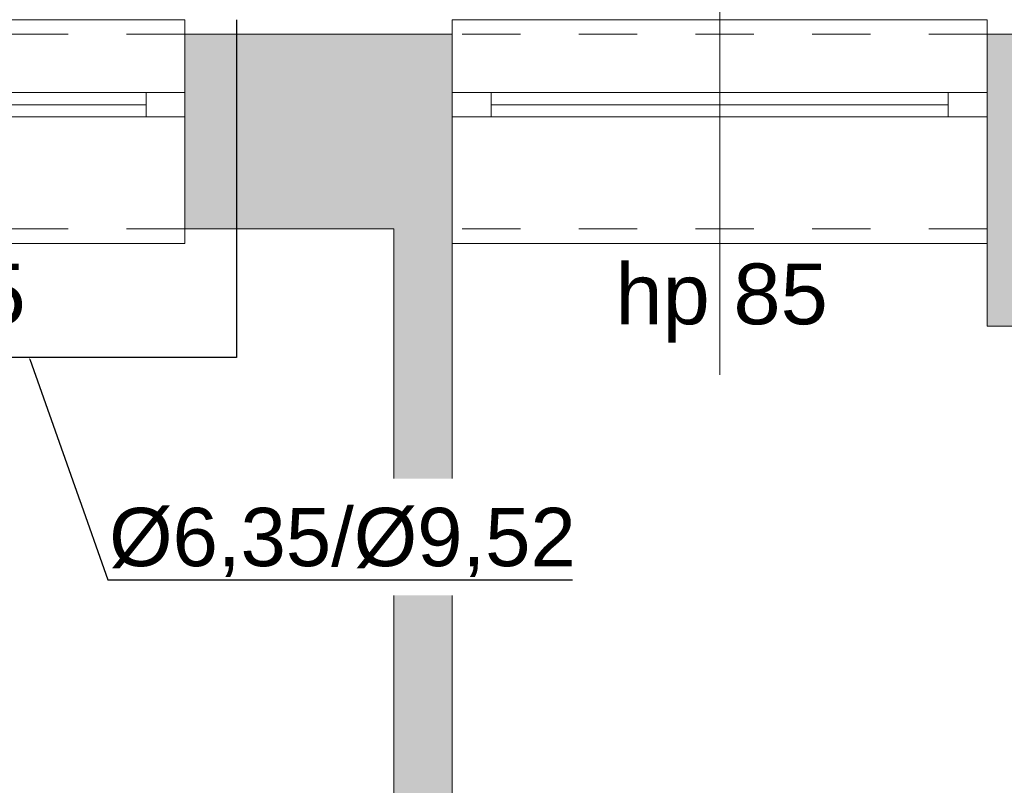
# Model space of a CAD drawing. Header units: millimetres. Extents: x 922208 to 1069538, y -182208 to -99877.
# Tile 92 of 256: x 973197 to 975222, y -161920 to -160345. Entities that reach past the tile are written whole.
import ezdxf
from ezdxf import colors
from ezdxf.entities.mleader import LeaderData, LeaderLine
from ezdxf.math import Vec2, Vec3

# ---------------------------------------------------------------- set-up
doc = ezdxf.new("R2010")
doc.units = ezdxf.units.MM
doc.header["$MEASUREMENT"] = 0
doc.linetypes.add('HIDDEN', pattern=[20, 10, -10])
doc.linetypes.add('Przerywana', pattern=[240, 120, -120])
for name, color, linetype, lineweight in [('IS_KLIM Opis_Średnice', 7, 'Continuous', 9), ('IS_KLIM_FREON', 6, 'GAS_LINE', 35), ('IS_POWRÓT', 5, 'HIDDEN', 30), ('Nowe_220-A Ściany_Nr_pióra__19', 255, 'Continuous', 0), ('Nowe_220-A Ściany_Nr_pióra__23', 7, 'Continuous', 15), ('Nowe_220-A Ściany_Nr_pióra__27', 7, 'Continuous', 25), ('Nowe_220-A Ściany_Nr_pióra__3', 7, 'Continuous', 13), ('Nowe_220-A Ściany_Nr_pióra__7', 7, 'Continuous', 13)]:
    doc.layers.add(name, color=color, linetype=linetype, lineweight=lineweight)
doc.layers.add('Nowe_220-A Ściany_Nr_pióra__45', color=7, linetype='Continuous', lineweight=15, true_color=0x40a5ff)
doc.styles.add('STYL_AUTOMATYCZNY_1', font='arial.ttf')
doc.linetypes.add('GAS_LINE', pattern='A,12.7,-5.08,["GAS",Standard,S=2.54,R=0,X=-2.54,Y=-1.27],-6.35', length=24.13)

# ---------------------------------------------------------------- blocks, each defined once
blk = doc.blocks.new('parter01')
at = {"layer": 'Nowe_220-A Ściany_Nr_pióra__19', "linetype": 'Continuous', "lineweight": 0}
for points in [[(973536.55073, -100690.02068), (973536.55073, -101090.02068), (974086.55073, -101090.02068), (974086.55073, -100690.02068)], [(975186.55073, -100690.02068), (975186.55073, -101090.02068), (975586.55073, -101090.02068), (975586.55073, -100690.02068)], [(973966.55073, -101090.02068), (973966.55073, -102490.02068), (974086.55073, -102490.02068), (974086.55073, -101090.02068)], [(975186.55073, -101090.02068), (975186.55073, -101290.02068), (975586.55073, -101290.02068), (975586.55073, -101090.02068)]]:
    blk.add_hatch(color=255, dxfattribs=at).paths.add_polyline_path(points)
at = {"layer": 'Nowe_220-A Ściany_Nr_pióra__23', "color": 7, "linetype": 'Continuous', "lineweight": 0}
for p, q in [((973456.55073, -100860.02068), (973456.55073, -100810.02068)), ((973456.55073, -100810.02068), (973536.55073, -100810.02068)), ((974086.55073, -100810.02068), (974166.55073, -100810.02068)), ((974166.55073, -100810.02068), (974166.55073, -100860.02068)), ((975106.55073, -100860.02068), (975106.55073, -100810.02068)), ((975106.55073, -100810.02068), (975186.55073, -100810.02068)), ((973536.55073, -100860.02068), (973456.55073, -100860.02068)), ((974166.55073, -100860.02068), (974086.55073, -100860.02068)), ((975186.55073, -100860.02068), (975106.55073, -100860.02068))]:
    blk.add_line(p, q, dxfattribs=at)
at = {"layer": 'Nowe_220-A Ściany_Nr_pióra__27', "color": 7, "linetype": 'Continuous', "lineweight": 0}
for p, q in [((973536.55073, -100690.02068), (973536.55073, -100810.02068)), ((973536.55073, -100690.02068), (973536.55073, -100810.02068)), ((974086.55073, -100690.02068), (974086.55073, -100810.02068)), ((974086.55073, -100690.02068), (974086.55073, -100810.02068)), ((975186.55073, -100690.02068), (975186.55073, -100810.02068)), ((975186.55073, -100690.02068), (975186.55073, -100810.02068)), ((973536.55073, -100810.02068), (973536.55073, -100860.02068)), ((973536.55073, -100810.02068), (973536.55073, -100860.02068)), ((973536.55073, -100810.02068), (973536.55073, -100860.02068)), ((974086.55073, -100810.02068), (974086.55073, -100860.02068)), ((974086.55073, -100810.02068), (974086.55073, -100860.02068)), ((974086.55073, -100810.02068), (974086.55073, -100860.02068)), ((975186.55073, -100810.02068), (975186.55073, -100860.02068)), ((975186.55073, -100810.02068), (975186.55073, -100860.02068)), ((975186.55073, -100810.02068), (975186.55073, -100860.02068)), ((973536.55073, -100860.02068), (973536.55073, -101090.02068)), ((973536.55073, -100860.02068), (973536.55073, -101090.02068)), ((974086.55073, -100860.02068), (974086.55073, -101090.02068)), ((974086.55073, -100860.02068), (974086.55073, -101090.02068)), ((975186.55073, -100860.02068), (975186.55073, -101090.02068)), ((975186.55073, -100860.02068), (975186.55073, -101090.02068))]:
    blk.add_line(p, q, dxfattribs=at)
for points in [[(974086.55073, -100690.02068), (973536.55073, -100690.02068)], [(975586.55073, -100690.02068), (975186.55073, -100690.02068)], [(973536.55073, -101090.02068), (973966.55073, -101090.02068)], [(973966.55073, -101090.02068), (973966.55073, -102490.02068)], [(974086.55073, -102430.02068), (974086.55073, -101090.02068)], [(975186.55073, -101090.02068), (975186.55073, -101290.02068)], [(975186.55073, -101290.02068), (975586.55073, -101290.02068)]]:
    blk.add_lwpolyline(points, dxfattribs=at)
at = {"layer": 'Nowe_220-A Ściany_Nr_pióra__3', "color": 7, "linetype": 'Continuous', "lineweight": 0}
for p, q in [((973536.55073, -100660.02068), (972436.55073, -100660.02068)), ((973536.55073, -100690.02068), (973536.55073, -100660.02068)), ((975186.55073, -100660.02068), (974086.55073, -100660.02068)), ((974086.55073, -100660.02068), (974086.55073, -100690.02068)), ((975186.55073, -100690.02068), (975186.55073, -100660.02068)), ((972516.55073, -100810.02068), (973456.55073, -100810.02068)), ((974166.55073, -100810.02068), (975106.55073, -100810.02068)), ((973456.55073, -100835.02068), (972516.55073, -100835.02068)), ((975106.55073, -100835.02068), (974166.55073, -100835.02068)), ((973456.55073, -100860.02068), (972516.55073, -100860.02068)), ((975106.55073, -100860.02068), (974166.55073, -100860.02068)), ((973536.55073, -101090.02068), (973536.55073, -101120.02068)), ((974086.55073, -101120.02068), (974086.55073, -101090.02068)), ((975186.55073, -101090.02068), (975186.55073, -101120.02068)), ((973536.55073, -101120.02068), (972436.55073, -101120.02068)), ((975186.55073, -101120.02068), (974086.55073, -101120.02068))]:
    blk.add_line(p, q, dxfattribs=at)
at = {"layer": 'Nowe_220-A Ściany_Nr_pióra__3', "color": 7, "linetype": 'Przerywana', "lineweight": 0}
for p, q in [((973536.55073, -100690.02068), (972436.55073, -100690.02068)), ((975186.55073, -100690.02068), (974086.55073, -100690.02068)), ((973536.55073, -101090.02068), (972436.55073, -101090.02068)), ((975186.55073, -101090.02068), (974086.55073, -101090.02068))]:
    blk.add_line(p, q, dxfattribs=at)
at = {"layer": 'Nowe_220-A Ściany_Nr_pióra__45', "color": 161, "linetype": 'Continuous', "lineweight": 0, "true_color": 0x40a5ff}
blk.add_line((974636.55073, -100038.23497), (974636.55073, -101390.02068), dxfattribs=at)
at = {"layer": 'Nowe_220-A Ściany_Nr_pióra__7', "color": 7, "linetype": 'Continuous', "lineweight": 0, "char_height": 125, "attachment_point": 7, "style": 'STYL_AUTOMATYCZNY_1'}
for insert in [(972772.05573, -101324.08834), (974422.05573, -101324.08834)]:
    blk.add_mtext('\\A1;{\\pql;\\pt0;\\fArial|b0|i0|c238|p0;\\W1.000000;hp 85\\fArial|b0|i0|c238|p0;\\W1.000000;\\A1{\\H.66x;\\S^  ;}\\fArial|b0|i0|c238|p0;\\W1.000000;\\fArial|b0|i0|c238|p0;\\W1.000000;}', dxfattribs=dict(at, insert=insert))

msp = doc.modelspace()

# ---------------------------------------------------------------- block references
at = {"layer": 'IS_POWRÓT', "color": 27, "linetype": 'ByBlock', "lineweight": 30}
msp.add_blockref('parter01', (0, -59685.2), dxfattribs=at)

# ---------------------------------------------------------------- next in the draw order: linework, layer by layer
at = {"layer": 'IS_KLIM_FREON', "lineweight": 25, "ltscale": 0.3}
msp.add_lwpolyline([(973642.6, -160345.2), (973642.6, -160775.2), (973642.6, -161039.7), (972789.5, -161039.7)], dxfattribs=at)

# ---------------------------------------------------------------- next in the draw order: leaders
at = {"layer": 'IS_KLIM Opis_Średnice', "ltscale": 30}
ml = msp.add_multileader_mtext('Standard', dxfattribs=at)
ml.set_content('{\\fArial|b0|i0|c238|p0;\\C7;Odprowadzenie skroplin (przewód tłoczny) od klimatyzatora zastosować pompkę skroplin. W związku z brakiiem w pobliżu istenijącego pionu kanalizacyji sanitarnej skropliny z klimatyzacji zaleca się odprowadzić na zewnątrz budynku. W tym celu należy zamontować rurę odpływową, która skieruje wodę do rynny lub specjalnego zbiornika. Należy pamiętać o regularnym opróżnianiu zbiornika, aby zapobiec jego przepełnieniu. Ustalić bezpośrednio z Inwestrem podczas  robót budowlanych.  }', color=256)
ml.set_leader_properties()
ml.build(insert=Vec2(0, 0))
ml.multileader.update_dxf_attribs({"text_left_attachment_type": 6, "text_right_attachment_type": 6, "dogleg_length": 0.36})
ctx = ml.context
ctx.base_point, ctx.char_height, ctx.plane_origin, ctx.plane_y_axis = Vec3(974324.6, -162309.3), 150, Vec3(1001492.7, -152860.8), Vec3(0, -1)
ctx.left_attachment, ctx.right_attachment = 6, 6
notes = []
notes.append((ctx, [(0, (1, 1, 0), (982628, -162309.3), (-1, 0), 0.36, [(1, [(982965.1, -161006.5), (986115.7, -160976.5)], 256, [])])]))
ctx.mtext.insert, ctx.mtext.width, ctx.mtext.flow_direction = Vec3(974326.6, -162115.2), 8371.204, 5
ctx.mtext.has_bg_fill, ctx.mtext.bg_color, ctx.mtext.bg_scale_factor, ctx.mtext.bg_transparency, ctx.mtext.use_window_bg_color = 1, -939524096, 1.5, 0, 1
for ctx, leaders in notes:
    for number, flags, end, landing, length, lines in leaders:
        leader = LeaderData()
        leader.index, (leader.has_last_leader_line, leader.has_dogleg_vector, leader.attachment_direction) = number, flags
        leader.last_leader_point, leader.dogleg_vector, leader.dogleg_length = Vec3(end), Vec3(landing), length
        for number, points, colour, breaks in lines:
            line = LeaderLine()
            line.index, line.vertices, line.color, line.breaks = number, Vec3.list(points), colors.encode_raw_color(colour), breaks
            leader.lines.append(line)
        ctx.leaders.append(leader)

# ---------------------------------------------------------------- next in the draw order: leaders
ml = msp.add_multileader_mtext('Standard', dxfattribs=at)
ml.set_content('{\\fArial|b0|i0|c238|p0;%%C6,35/%%C9,52}', color=256)
ml.set_leader_properties()
ml.build(insert=Vec2(0, 0))
ml.multileader.update_dxf_attribs({"text_left_attachment_type": 5, "text_right_attachment_type": 5, "dogleg_length": 0.8})
ctx = ml.context
ctx.base_point, ctx.char_height, ctx.plane_origin = Vec3(973378.8, -161497.2), 120, Vec3(978723.8, -159268.3)
ctx.left_attachment, ctx.right_attachment = 5, 5
notes = []
notes.append((ctx, [(0, (1, 1, 0), (973378, -161497.2), (1, 0), 0.8, [(0, [(973216.1, -161039.7)], 256, [])])]))
ctx.mtext.insert, ctx.mtext.flow_direction = Vec3(973380.8, -161349), 5
ctx.mtext.has_bg_fill, ctx.mtext.bg_color, ctx.mtext.bg_scale_factor, ctx.mtext.bg_transparency, ctx.mtext.use_window_bg_color = 1, -939524096, 1.5, 0, 1
for ctx, leaders in notes:
    for number, flags, end, landing, length, lines in leaders:
        leader = LeaderData()
        leader.index, (leader.has_last_leader_line, leader.has_dogleg_vector, leader.attachment_direction) = number, flags
        leader.last_leader_point, leader.dogleg_vector, leader.dogleg_length = Vec3(end), Vec3(landing), length
        for number, points, colour, breaks in lines:
            line = LeaderLine()
            line.index, line.vertices, line.color, line.breaks = number, Vec3.list(points), colors.encode_raw_color(colour), breaks
            leader.lines.append(line)
        ctx.leaders.append(leader)

doc.saveas('drawing.dxf')
